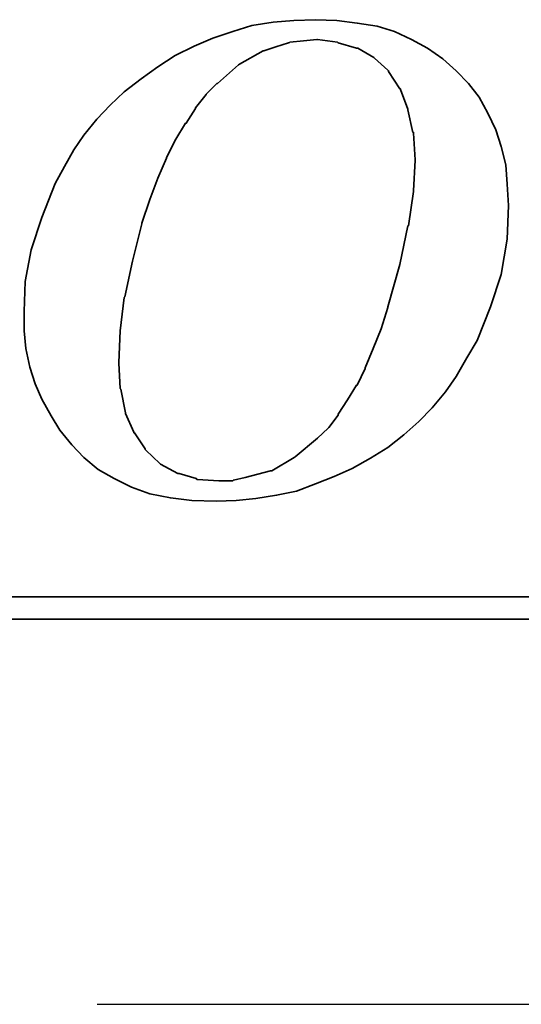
# Model space of a CAD drawing. Header units: millimetres. Extents: x -61 to 184, y -64 to 81.
# Tile 39 of 43: x 145.89 to 148.67, y 0 to 5.44. Entities that reach past the tile are written whole.
import ezdxf

# ---------------------------------------------------------------- set-up
doc = ezdxf.new("R2010")
doc.units = ezdxf.units.MM
doc.linetypes.add('CENTER', pattern=[2, 1.25, -0.25, 0.25, -0.25])
for name, color, linetype in [('CL', 1, 'CENTER'), ('DIM', 4, 'Continuous'), ('layer 1', 7, 'Continuous')]:
    doc.layers.add(name, color=color, linetype=linetype)

# ---------------------------------------------------------------- blocks, each defined once
blk = doc.blocks.new('TBI MOTION logo(完整正式版)')
at = {"layer": 'layer 1', "color": 22, "lineweight": 35}
for points, knots in [([(35.79625, -6.98375), (35.79625, -6.98375), (36.23125, -7.43875), (36.23125, -7.43875), (36.23125, -7.43875), (36.23125, -7.43875), (36.75625, -7.87125), (36.75625, -7.87125), (36.75625, -7.87125), (36.75625, -7.87125), (37.33125, -8.20375), (37.33125, -8.20375), (37.33125, -8.20375), (37.33125, -8.20375), (37.95625, -8.51875), (37.95625, -8.51875), (37.95625, -8.51875), (37.95625, -8.51875), (38.62625, -8.75875), (38.62625, -8.75875), (38.62625, -8.75875), (38.62625, -8.75875), (39.37125, -8.90375), (39.37125, -8.90375), (39.37125, -8.90375), (39.37125, -8.90375), (40.14125, -8.99875), (40.14125, -8.99875), (40.14125, -8.99875), (40.14125, -8.99875), (41.02625, -9.02375), (41.02625, -9.02375), (41.02625, -9.02375), (41.02625, -9.02375), (41.74625, -8.99875), (41.74625, -8.99875), (41.74625, -8.99875), (41.74625, -8.99875), (42.46625, -8.92375), (42.46625, -8.92375), (42.46625, -8.92375), (42.46625, -8.92375), (43.21125, -8.80625), (43.21125, -8.80625), (43.21125, -8.80625), (43.21125, -8.80625), (43.93125, -8.66375), (43.93125, -8.66375), (43.93125, -8.66375), (43.93125, -8.66375), (44.62625, -8.39875), (44.62625, -8.39875), (44.62625, -8.39875), (44.62625, -8.39875), (45.29625, -8.13375), (45.29625, -8.13375), (45.29625, -8.13375), (45.29625, -8.13375), (45.94625, -7.84375), (45.94625, -7.84375), (45.94625, -7.84375), (45.94625, -7.84375), (46.61625, -7.46375), (46.61625, -7.46375), (46.61625, -7.46375), (46.61625, -7.46375), (47.24125, -7.07875), (47.24125, -7.07875), (47.24125, -7.07875), (47.24125, -7.07875), (47.81625, -6.62375), (47.81625, -6.62375), (47.81625, -6.62375), (47.81625, -6.62375), (48.36875, -6.14375), (48.36875, -6.14375), (48.36875, -6.14375), (48.36875, -6.14375), (48.84625, -5.64125), (48.84625, -5.64125), (48.84625, -5.64125), (48.84625, -5.64125), (49.32625, -5.06375), (49.32625, -5.06375), (49.32625, -5.06375), (49.32625, -5.06375), (49.71125, -4.51374), (49.71125, -4.51374), (49.71125, -4.51374), (49.71125, -4.51374), (50.09625, -3.83874), (50.09625, -3.83874), (50.09625, -3.83874), (50.09625, -3.83874), (50.48125, -3.21374), (50.48125, -3.21374), (50.48125, -3.21374), (50.48125, -3.21374), (50.96125, -1.99125), (50.96125, -1.99125), (50.96125, -1.99125), (50.96125, -1.99125), (51.34375, -0.81875), (51.34375, -0.81875), (51.34375, -0.81875), (51.34375, -0.81875), (51.56125, 0.45624), (51.56125, 0.45624), (51.56125, 0.45624), (51.56125, 0.45624), (51.60625, 1.67624), (51.60625, 1.67624), (51.60625, 1.67624), (51.60625, 1.67624), (51.56125, 2.44625), (51.56125, 2.44625), (51.56125, 2.44625), (51.56125, 2.44625), (51.51125, 3.14125), (51.51125, 3.14125), (51.51125, 3.14125), (51.51125, 3.14125), (51.34375, 3.81125), (51.34375, 3.81125), (51.34375, 3.81125), (51.34375, 3.81125), (51.15125, 4.41125), (51.15125, 4.41125), (51.15125, 4.41125), (51.15125, 4.41125), (50.86125, 5.01125), (50.86125, 5.01125), (50.86125, 5.01125), (50.86125, 5.01125), (50.55125, 5.58875), (50.55125, 5.58875), (50.55125, 5.58875), (50.55125, 5.58875), (50.16625, 6.09125), (50.16625, 6.09125), (50.16625, 6.09125), (50.16625, 6.09125), (49.71125, 6.54875), (49.71125, 6.54875), (49.71125, 6.54875), (49.71125, 6.54875), (49.23125, 6.98125), (49.23125, 6.98125), (49.23125, 6.98125), (49.23125, 6.98125), (48.67875, 7.36625), (48.67875, 7.36625), (48.67875, 7.36625), (48.67875, 7.36625), (48.10375, 7.67625), (48.10375, 7.67625), (48.10375, 7.67625), (48.10375, 7.67625), (47.48125, 7.96375), (47.48125, 7.96375), (47.48125, 7.96375), (47.48125, 7.96375), (46.85625, 8.15625), (46.85625, 8.15625), (46.85625, 8.15625), (46.85625, 8.15625), (46.13625, 8.27624), (46.13625, 8.27624), (46.13625, 8.27624), (46.13625, 8.27624), (45.39125, 8.37125), (45.39125, 8.37125), (45.39125, 8.37125), (45.39125, 8.37125), (44.62625, 8.39624), (44.62625, 8.39624), (44.62625, 8.39624), (44.62625, 8.39624), (43.83625, 8.37125), (43.83625, 8.37125), (43.83625, 8.37125), (43.83625, 8.37125), (43.09125, 8.30125), (43.09125, 8.30125), (43.09125, 8.30125), (43.09125, 8.30125), (42.32125, 8.18125), (42.32125, 8.18125), (42.32125, 8.18125), (42.32125, 8.18125), (41.62875, 7.96375), (41.62875, 7.96375), (41.62875, 7.96375), (41.62875, 7.96375), (40.90625, 7.72625), (40.90625, 7.72625), (40.90625, 7.72625), (40.90625, 7.72625), (40.23624, 7.43625), (40.23624, 7.43625), (40.23624, 7.43625), (40.23624, 7.43625), (39.54124, 7.10125), (39.54124, 7.10125), (39.54124, 7.10125), (39.54124, 7.10125), (38.91625, 6.69125), (38.91625, 6.69125), (38.91625, 6.69125), (38.91625, 6.69125), (38.31625, 6.26125), (38.31625, 6.26125), (38.31625, 6.26125), (38.31625, 6.26125), (37.69125, 5.78125), (37.69125, 5.78125), (37.69125, 5.78125), (37.69125, 5.78125), (37.18625, 5.30125), (37.18625, 5.30125), (37.18625, 5.30125), (37.18625, 5.30125), (36.70625, 4.79624), (36.70625, 4.79624), (36.70625, 4.79624), (36.70625, 4.79624), (36.23125, 4.22125), (36.23125, 4.22125), (36.23125, 4.22125), (36.23125, 4.22125), (35.87124, 3.69375), (35.87124, 3.69375), (35.87124, 3.69375), (35.87124, 3.69375), (35.53125, 3.09125), (35.53125, 3.09125), (35.53125, 3.09125), (35.53125, 3.09125), (35.19875, 2.47125), (35.19875, 2.47125), (35.19875, 2.47125), (35.19875, 2.47125), (34.71625, 1.24625), (34.71625, 1.24625), (34.71625, 1.24625), (34.71625, 1.24625), (34.33125, 0.06874), (34.33125, 0.06874), (34.33125, 0.06874), (34.33125, 0.06874), (34.11625, -1.07875), (34.11625, -1.07875), (34.11625, -1.07875), (34.11625, -1.07875), (34.07125, -2.15875), (34.07125, -2.15875), (34.07125, -2.15875), (34.07125, -2.15875), (34.07125, -2.85375), (34.07125, -2.85375), (34.07125, -2.85375), (34.07125, -2.85375), (34.14125, -3.50375), (34.14125, -3.50375), (34.14125, -3.50375), (34.14125, -3.50375), (34.28625, -4.17375), (34.28625, -4.17375), (34.28625, -4.17375), (34.28625, -4.17375), (34.47625, -4.77624), (34.47625, -4.77624), (34.47625, -4.77624), (34.47625, -4.77624), (34.71625, -5.32625), (34.71625, -5.32625), (34.71625, -5.32625), (34.71625, -5.32625), (35.05375, -5.92875), (35.05375, -5.92875), (35.05375, -5.92875), (35.05375, -5.92875), (35.36375, -6.45375), (35.36375, -6.45375), (35.36375, -6.45375), (35.36375, -6.45375), (35.79625, -6.98375), (35.79625, -6.98375)], [0, 0, 0, 0, 0.01388889, 0.01388889, 0.01388889, 0.01388889, 0.02777778, 0.02777778, 0.02777778, 0.02777778, 0.04166667, 0.04166667, 0.04166667, 0.04166667, 0.05555556, 0.05555556, 0.05555556, 0.05555556, 0.06944444, 0.06944444, 0.06944444, 0.06944444, 0.08333333, 0.08333333, 0.08333333, 0.08333333, 0.09722222, 0.09722222, 0.09722222, 0.09722222, 0.11111111, 0.11111111, 0.11111111, 0.11111111, 0.125, 0.125, 0.125, 0.125, 0.13888889, 0.13888889, 0.13888889, 0.13888889, 0.15277778, 0.15277778, 0.15277778, 0.15277778, 0.16666667, 0.16666667, 0.16666667, 0.16666667, 0.18055556, 0.18055556, 0.18055556, 0.18055556, 0.19444444, 0.19444444, 0.19444444, 0.19444444, 0.20833333, 0.20833333, 0.20833333, 0.20833333, 0.22222222, 0.22222222, 0.22222222, 0.22222222, 0.23611111, 0.23611111, 0.23611111, 0.23611111, 0.25, 0.25, 0.25, 0.25, 0.26388889, 0.26388889, 0.26388889, 0.26388889, 0.27777778, 0.27777778, 0.27777778, 0.27777778, 0.29166667, 0.29166667, 0.29166667, 0.29166667, 0.30555556, 0.30555556, 0.30555556, 0.30555556, 0.31944444, 0.31944444, 0.31944444, 0.31944444, 0.33333333, 0.33333333, 0.33333333, 0.33333333, 0.34722222, 0.34722222, 0.34722222, 0.34722222, 0.36111111, 0.36111111, 0.36111111, 0.36111111, 0.375, 0.375, 0.375, 0.375, 0.38888889, 0.38888889, 0.38888889, 0.38888889, 0.40277778, 0.40277778, 0.40277778, 0.40277778, 0.41666667, 0.41666667, 0.41666667, 0.41666667, 0.43055556, 0.43055556, 0.43055556, 0.43055556, 0.44444444, 0.44444444, 0.44444444, 0.44444444, 0.45833333, 0.45833333, 0.45833333, 0.45833333, 0.47222222, 0.47222222, 0.47222222, 0.47222222, 0.48611111, 0.48611111, 0.48611111, 0.48611111, 0.5, 0.5, 0.5, 0.5, 0.51388889, 0.51388889, 0.51388889, 0.51388889, 0.52777778, 0.52777778, 0.52777778, 0.52777778, 0.54166667, 0.54166667, 0.54166667, 0.54166667, 0.55555556, 0.55555556, 0.55555556, 0.55555556, 0.56944444, 0.56944444, 0.56944444, 0.56944444, 0.58333333, 0.58333333, 0.58333333, 0.58333333, 0.59722222, 0.59722222, 0.59722222, 0.59722222, 0.61111111, 0.61111111, 0.61111111, 0.61111111, 0.625, 0.625, 0.625, 0.625, 0.63888889, 0.63888889, 0.63888889, 0.63888889, 0.65277778, 0.65277778, 0.65277778, 0.65277778, 0.66666667, 0.66666667, 0.66666667, 0.66666667, 0.68055556, 0.68055556, 0.68055556, 0.68055556, 0.69444444, 0.69444444, 0.69444444, 0.69444444, 0.70833333, 0.70833333, 0.70833333, 0.70833333, 0.72222222, 0.72222222, 0.72222222, 0.72222222, 0.73611111, 0.73611111, 0.73611111, 0.73611111, 0.75, 0.75, 0.75, 0.75, 0.76388889, 0.76388889, 0.76388889, 0.76388889, 0.77777778, 0.77777778, 0.77777778, 0.77777778, 0.79166667, 0.79166667, 0.79166667, 0.79166667, 0.80555556, 0.80555556, 0.80555556, 0.80555556, 0.81944444, 0.81944444, 0.81944444, 0.81944444, 0.83333333, 0.83333333, 0.83333333, 0.83333333, 0.84722222, 0.84722222, 0.84722222, 0.84722222, 0.86111111, 0.86111111, 0.86111111, 0.86111111, 0.875, 0.875, 0.875, 0.875, 0.88888889, 0.88888889, 0.88888889, 0.88888889, 0.90277778, 0.90277778, 0.90277778, 0.90277778, 0.91666667, 0.91666667, 0.91666667, 0.91666667, 0.93055556, 0.93055556, 0.93055556, 0.93055556, 0.94444444, 0.94444444, 0.94444444, 0.94444444, 0.95833333, 0.95833333, 0.95833333, 0.95833333, 0.97222222, 0.97222222, 0.97222222, 0.97222222, 0.98611111, 0.98611111, 0.98611111, 0.98611111, 1, 1, 1, 1]), ([(38.33875, 1.03124), (38.33875, 1.03124), (38.62625, 1.89625), (38.62625, 1.89625), (38.62625, 1.89625), (38.62625, 1.89625), (38.91625, 2.66375), (38.91625, 2.66375), (38.91625, 2.66375), (38.91625, 2.66375), (39.22625, 3.38125), (39.22625, 3.38125), (39.22625, 3.38125), (39.22625, 3.38125), (39.22625, 3.40624), (39.22625, 3.40624), (39.22625, 3.40624), (39.22625, 3.40624), (39.56124, 4.07624), (39.56124, 4.07624), (39.56124, 4.07624), (39.56124, 4.07624), (39.92125, 4.65125), (39.92125, 4.65125), (39.92125, 4.65125), (39.92125, 4.65125), (39.94625, 4.65125), (39.94625, 4.65125), (39.94625, 4.65125), (39.94625, 4.65125), (40.28125, 5.17875), (40.28125, 5.17875), (40.28125, 5.17875), (40.28125, 5.17875), (40.28125, 5.20375), (40.28125, 5.20375), (40.28125, 5.20375), (40.28125, 5.20375), (40.66875, 5.68625), (40.66875, 5.68625), (40.66875, 5.68625), (40.66875, 5.68625), (40.66875, 5.70625), (40.66875, 5.70625), (40.66875, 5.70625), (40.66875, 5.70625), (41.05124, 6.09125), (41.05124, 6.09125), (41.05124, 6.09125), (41.05124, 6.09125), (41.07625, 6.09125), (41.07625, 6.09125), (41.07625, 6.09125), (41.07625, 6.09125), (41.84125, 6.76625), (41.84125, 6.76625), (41.84125, 6.76625), (41.84125, 6.76625), (41.86625, 6.78625), (41.86625, 6.78625), (41.86625, 6.78625), (41.86625, 6.78625), (42.73125, 7.26624), (42.73125, 7.26624), (42.73125, 7.26624), (42.73125, 7.26624), (42.75625, 7.26624), (42.75625, 7.26624), (42.75625, 7.26624), (42.75625, 7.26624), (43.18625, 7.41125), (43.18625, 7.41125), (43.18625, 7.41125), (43.18625, 7.41125), (43.64125, 7.55625), (43.64125, 7.55625), (43.64125, 7.55625), (43.64125, 7.55625), (43.66625, 7.55625), (43.66625, 7.55625), (43.66625, 7.55625), (43.66625, 7.55625), (43.69125, 7.58124), (43.69125, 7.58124), (43.69125, 7.58124), (43.69125, 7.58124), (44.19125, 7.62625), (44.19125, 7.62625), (44.19125, 7.62625), (44.19125, 7.62625), (44.67125, 7.67625), (44.67125, 7.67625), (44.67125, 7.67625), (44.67125, 7.67625), (44.69625, 7.67625), (44.69625, 7.67625), (44.69625, 7.67625), (44.69625, 7.67625), (45.41875, 7.58124), (45.41875, 7.58124), (45.41875, 7.58124), (45.41875, 7.58124), (45.44125, 7.55625), (45.44125, 7.55625), (45.44125, 7.55625), (45.44125, 7.55625), (46.11125, 7.36625), (46.11125, 7.36625), (46.11125, 7.36625), (46.11125, 7.36625), (46.13625, 7.36625), (46.13625, 7.36625), (46.13625, 7.36625), (46.13625, 7.36625), (46.15875, 7.36625), (46.15875, 7.36625), (46.15875, 7.36625), (46.15875, 7.36625), (46.73625, 7.02624), (46.73625, 7.02624), (46.73625, 7.02624), (46.73625, 7.02624), (46.76125, 7.00624), (46.76125, 7.00624), (46.76125, 7.00624), (46.76125, 7.00624), (47.24125, 6.57124), (47.24125, 6.57124), (47.24125, 6.57124), (47.24125, 6.57124), (47.26625, 6.54875), (47.26625, 6.54875), (47.26625, 6.54875), (47.26625, 6.54875), (47.26625, 6.52375), (47.26625, 6.52375), (47.26625, 6.52375), (47.26625, 6.52375), (47.67375, 5.89875), (47.67375, 5.89875), (47.67375, 5.89875), (47.67375, 5.89875), (47.69625, 5.89875), (47.69625, 5.89875), (47.69625, 5.89875), (47.69625, 5.89875), (47.69625, 5.87625), (47.69625, 5.87625), (47.69625, 5.87625), (47.69625, 5.87625), (47.96125, 5.15625), (47.96125, 5.15625), (47.96125, 5.15625), (47.96125, 5.15625), (47.96125, 5.13125), (47.96125, 5.13125), (47.96125, 5.13125), (47.96125, 5.13125), (48.15125, 4.31875), (48.15125, 4.31875), (48.15125, 4.31875), (48.15125, 4.31875), (48.17625, 4.31875), (48.17625, 4.31875), (48.17625, 4.31875), (48.17625, 4.31875), (48.17625, 4.29125), (48.17625, 4.29125), (48.17625, 4.29125), (48.17625, 4.29125), (48.22625, 3.33125), (48.22625, 3.33125), (48.22625, 3.33125), (48.22625, 3.33125), (48.22625, 3.30875), (48.22625, 3.30875), (48.22625, 3.30875), (48.22625, 3.30875), (48.17625, 2.20624), (48.17625, 2.20624), (48.17625, 2.20624), (48.17625, 2.20624), (48.17625, 2.18124), (48.17625, 2.18124), (48.17625, 2.18124), (48.17625, 2.18124), (47.98375, 0.93624), (47.98375, 0.93624), (47.98375, 0.93624), (47.98375, 0.93624), (47.96125, 0.93624), (47.96125, 0.93624), (47.96125, 0.93624), (47.96125, 0.93624), (47.67375, -0.45874), (47.67375, -0.45874), (47.67375, -0.45874), (47.67375, -0.45874), (47.24125, -1.99125), (47.24125, -1.99125), (47.24125, -1.99125), (47.24125, -1.99125), (47.24125, -2.01874), (47.24125, -2.01874), (47.24125, -2.01874), (47.24125, -2.01874), (47.00125, -2.78375), (47.00125, -2.78375), (47.00125, -2.78375), (47.00125, -2.78375), (46.71125, -3.50375), (46.71125, -3.50375), (46.71125, -3.50375), (46.71125, -3.50375), (46.42625, -4.19875), (46.42625, -4.19875), (46.42625, -4.19875), (46.42625, -4.19875), (46.42625, -4.22375), (46.42625, -4.22375), (46.42625, -4.22375), (46.42625, -4.22375), (46.13625, -4.82374), (46.13625, -4.82374), (46.13625, -4.82374), (46.13625, -4.82374), (46.11125, -4.82374), (46.11125, -4.82374), (46.11125, -4.82374), (46.11125, -4.82374), (45.77625, -5.35125), (45.77625, -5.35125), (45.77625, -5.35125), (45.77625, -5.35125), (45.44125, -5.87875), (45.44125, -5.87875), (45.44125, -5.87875), (45.44125, -5.87875), (45.44125, -5.90375), (45.44125, -5.90375), (45.44125, -5.90375), (45.44125, -5.90375), (45.10625, -6.35875), (45.10625, -6.35875), (45.10625, -6.35875), (45.10625, -6.35875), (45.08125, -6.38375), (45.08125, -6.38375), (45.08125, -6.38375), (45.08125, -6.38375), (44.69625, -6.74375), (44.69625, -6.74375), (44.69625, -6.74375), (44.69625, -6.74375), (43.88375, -7.41625), (43.88375, -7.41625), (43.88375, -7.41625), (43.88375, -7.41625), (43.85625, -7.43875), (43.85625, -7.43875), (43.85625, -7.43875), (43.85625, -7.43875), (43.04125, -7.91875), (43.04125, -7.91875), (43.04125, -7.91875), (43.04125, -7.91875), (43.01625, -7.91875), (43.01625, -7.91875), (43.01625, -7.91875), (43.01625, -7.91875), (42.99625, -7.91875), (42.99625, -7.91875), (42.99625, -7.91875), (42.99625, -7.91875), (42.08125, -8.15875), (42.08125, -8.15875), (42.08125, -8.15875), (42.08125, -8.15875), (41.65125, -8.25625), (41.65125, -8.25625), (41.65125, -8.25625), (41.65125, -8.25625), (41.62875, -8.27875), (41.62875, -8.27875), (41.62875, -8.27875), (41.62875, -8.27875), (41.60125, -8.27875), (41.60125, -8.27875), (41.60125, -8.27875), (41.60125, -8.27875), (41.12125, -8.27875), (41.12125, -8.27875), (41.12125, -8.27875), (41.12125, -8.27875), (40.35624, -8.23125), (40.35624, -8.23125), (40.35624, -8.23125), (40.35624, -8.23125), (40.33125, -8.23125), (40.33125, -8.23125), (40.33125, -8.23125), (40.33125, -8.23125), (40.30625, -8.20375), (40.30625, -8.20375), (40.30625, -8.20375), (40.30625, -8.20375), (39.68375, -8.01375), (39.68375, -8.01375), (39.68375, -8.01375), (39.68375, -8.01375), (39.66124, -8.01375), (39.66124, -8.01375), (39.66124, -8.01375), (39.66124, -8.01375), (39.63625, -8.01375), (39.63625, -8.01375), (39.63625, -8.01375), (39.63625, -8.01375), (39.01125, -7.67875), (39.01125, -7.67875), (39.01125, -7.67875), (39.01125, -7.67875), (38.98875, -7.65375), (38.98875, -7.65375), (38.98875, -7.65375), (38.98875, -7.65375), (38.48625, -7.17375), (38.48625, -7.17375), (38.48625, -7.17375), (38.48625, -7.17375), (38.45875, -7.14875), (38.45875, -7.14875), (38.45875, -7.14875), (38.45875, -7.14875), (38.45875, -7.12875), (38.45875, -7.12875), (38.45875, -7.12875), (38.45875, -7.12875), (38.07625, -6.54875), (38.07625, -6.54875), (38.07625, -6.54875), (38.07625, -6.54875), (38.05125, -6.54875), (38.05125, -6.54875), (38.05125, -6.54875), (38.05125, -6.54875), (38.05125, -6.52875), (38.05125, -6.52875), (38.05125, -6.52875), (38.05125, -6.52875), (37.74125, -5.85375), (37.74125, -5.85375), (37.74125, -5.85375), (37.74125, -5.85375), (37.74125, -5.82875), (37.74125, -5.82875), (37.74125, -5.82875), (37.74125, -5.82875), (37.57375, -4.96875), (37.57375, -4.96875), (37.57375, -4.96875), (37.57375, -4.96875), (37.54625, -4.94375), (37.54625, -4.94375), (37.54625, -4.94375), (37.54625, -4.94375), (37.50125, -4.03375), (37.50125, -4.03375), (37.50125, -4.03375), (37.50125, -4.03375), (37.50125, -4.00875), (37.50125, -4.00875), (37.50125, -4.00875), (37.50125, -4.00875), (37.54625, -2.85375), (37.54625, -2.85375), (37.54625, -2.85375), (37.54625, -2.85375), (37.69125, -1.65875), (37.69125, -1.65875), (37.69125, -1.65875), (37.69125, -1.65875), (37.71624, -1.63375), (37.71624, -1.63375), (37.71624, -1.63375), (37.71624, -1.63375), (38.00375, -0.33875), (38.00375, -0.33875), (38.00375, -0.33875), (38.00375, -0.33875), (38.33875, 1.00624), (38.33875, 1.00624), (38.33875, 1.00624), (38.33875, 1.00624), (38.33875, 1.03124), (38.33875, 1.03124)], [0, 0, 0, 0, 0.01010101, 0.01010101, 0.01010101, 0.01010101, 0.02020202, 0.02020202, 0.02020202, 0.02020202, 0.03030303, 0.03030303, 0.03030303, 0.03030303, 0.04040404, 0.04040404, 0.04040404, 0.04040404, 0.05050505, 0.05050505, 0.05050505, 0.05050505, 0.06060606, 0.06060606, 0.06060606, 0.06060606, 0.07070707, 0.07070707, 0.07070707, 0.07070707, 0.08080808, 0.08080808, 0.08080808, 0.08080808, 0.09090909, 0.09090909, 0.09090909, 0.09090909, 0.1010101, 0.1010101, 0.1010101, 0.1010101, 0.11111111, 0.11111111, 0.11111111, 0.11111111, 0.12121212, 0.12121212, 0.12121212, 0.12121212, 0.13131313, 0.13131313, 0.13131313, 0.13131313, 0.14141414, 0.14141414, 0.14141414, 0.14141414, 0.15151515, 0.15151515, 0.15151515, 0.15151515, 0.16161616, 0.16161616, 0.16161616, 0.16161616, 0.17171717, 0.17171717, 0.17171717, 0.17171717, 0.18181818, 0.18181818, 0.18181818, 0.18181818, 0.19191919, 0.19191919, 0.19191919, 0.19191919, 0.2020202, 0.2020202, 0.2020202, 0.2020202, 0.21212121, 0.21212121, 0.21212121, 0.21212121, 0.22222222, 0.22222222, 0.22222222, 0.22222222, 0.23232323, 0.23232323, 0.23232323, 0.23232323, 0.24242424, 0.24242424, 0.24242424, 0.24242424, 0.25252525, 0.25252525, 0.25252525, 0.25252525, 0.26262626, 0.26262626, 0.26262626, 0.26262626, 0.27272727, 0.27272727, 0.27272727, 0.27272727, 0.28282828, 0.28282828, 0.28282828, 0.28282828, 0.29292929, 0.29292929, 0.29292929, 0.29292929, 0.3030303, 0.3030303, 0.3030303, 0.3030303, 0.31313131, 0.31313131, 0.31313131, 0.31313131, 0.32323232, 0.32323232, 0.32323232, 0.32323232, 0.33333333, 0.33333333, 0.33333333, 0.33333333, 0.34343434, 0.34343434, 0.34343434, 0.34343434, 0.35353535, 0.35353535, 0.35353535, 0.35353535, 0.36363636, 0.36363636, 0.36363636, 0.36363636, 0.37373737, 0.37373737, 0.37373737, 0.37373737, 0.38383838, 0.38383838, 0.38383838, 0.38383838, 0.39393939, 0.39393939, 0.39393939, 0.39393939, 0.4040404, 0.4040404, 0.4040404, 0.4040404, 0.41414141, 0.41414141, 0.41414141, 0.41414141, 0.42424242, 0.42424242, 0.42424242, 0.42424242, 0.43434343, 0.43434343, 0.43434343, 0.43434343, 0.44444444, 0.44444444, 0.44444444, 0.44444444, 0.45454545, 0.45454545, 0.45454545, 0.45454545, 0.46464646, 0.46464646, 0.46464646, 0.46464646, 0.47474747, 0.47474747, 0.47474747, 0.47474747, 0.48484848, 0.48484848, 0.48484848, 0.48484848, 0.49494949, 0.49494949, 0.49494949, 0.49494949, 0.50505051, 0.50505051, 0.50505051, 0.50505051, 0.51515152, 0.51515152, 0.51515152, 0.51515152, 0.52525253, 0.52525253, 0.52525253, 0.52525253, 0.53535354, 0.53535354, 0.53535354, 0.53535354, 0.54545455, 0.54545455, 0.54545455, 0.54545455, 0.55555556, 0.55555556, 0.55555556, 0.55555556, 0.56565657, 0.56565657, 0.56565657, 0.56565657, 0.57575758, 0.57575758, 0.57575758, 0.57575758, 0.58585859, 0.58585859, 0.58585859, 0.58585859, 0.5959596, 0.5959596, 0.5959596, 0.5959596, 0.60606061, 0.60606061, 0.60606061, 0.60606061, 0.61616162, 0.61616162, 0.61616162, 0.61616162, 0.62626263, 0.62626263, 0.62626263, 0.62626263, 0.63636364, 0.63636364, 0.63636364, 0.63636364, 0.64646465, 0.64646465, 0.64646465, 0.64646465, 0.65656566, 0.65656566, 0.65656566, 0.65656566, 0.66666667, 0.66666667, 0.66666667, 0.66666667, 0.67676768, 0.67676768, 0.67676768, 0.67676768, 0.68686869, 0.68686869, 0.68686869, 0.68686869, 0.6969697, 0.6969697, 0.6969697, 0.6969697, 0.70707071, 0.70707071, 0.70707071, 0.70707071, 0.71717172, 0.71717172, 0.71717172, 0.71717172, 0.72727273, 0.72727273, 0.72727273, 0.72727273, 0.73737374, 0.73737374, 0.73737374, 0.73737374, 0.74747475, 0.74747475, 0.74747475, 0.74747475, 0.75757576, 0.75757576, 0.75757576, 0.75757576, 0.76767677, 0.76767677, 0.76767677, 0.76767677, 0.77777778, 0.77777778, 0.77777778, 0.77777778, 0.78787879, 0.78787879, 0.78787879, 0.78787879, 0.7979798, 0.7979798, 0.7979798, 0.7979798, 0.80808081, 0.80808081, 0.80808081, 0.80808081, 0.81818182, 0.81818182, 0.81818182, 0.81818182, 0.82828283, 0.82828283, 0.82828283, 0.82828283, 0.83838384, 0.83838384, 0.83838384, 0.83838384, 0.84848485, 0.84848485, 0.84848485, 0.84848485, 0.85858586, 0.85858586, 0.85858586, 0.85858586, 0.86868687, 0.86868687, 0.86868687, 0.86868687, 0.87878788, 0.87878788, 0.87878788, 0.87878788, 0.88888889, 0.88888889, 0.88888889, 0.88888889, 0.8989899, 0.8989899, 0.8989899, 0.8989899, 0.90909091, 0.90909091, 0.90909091, 0.90909091, 0.91919192, 0.91919192, 0.91919192, 0.91919192, 0.92929293, 0.92929293, 0.92929293, 0.92929293, 0.93939394, 0.93939394, 0.93939394, 0.93939394, 0.94949495, 0.94949495, 0.94949495, 0.94949495, 0.95959596, 0.95959596, 0.95959596, 0.95959596, 0.96969697, 0.96969697, 0.96969697, 0.96969697, 0.97979798, 0.97979798, 0.97979798, 0.97979798, 0.98989899, 0.98989899, 0.98989899, 0.98989899, 1, 1, 1, 1]), ([(75.90875, -9.47875), (75.90875, -9.47875), (75.90875, -12.28625), (75.90875, -12.28625), (75.90875, -12.28625), (75.90875, -12.28625), (75.90875, -12.47875), (75.90875, -12.47875), (75.90875, -12.47875), (75.90875, -12.47875), (75.71625, -12.47875), (75.71625, -12.47875), (75.71625, -12.47875), (75.71625, -12.47875), (-88.32875, -12.47875), (-88.32875, -12.47875), (-88.32875, -12.47875), (-88.32875, -12.47875), (-88.32875, -13.29375), (-88.32875, -13.29375), (-88.32875, -13.29375), (-88.32875, -13.29375), (82.89125, -13.29375), (82.89125, -13.29375), (82.89125, -13.29375), (82.89125, -13.29375), (75.90875, -9.47875), (75.90875, -9.47875)], [0, 0, 0, 0, 0.14285714, 0.14285714, 0.14285714, 0.14285714, 0.28571429, 0.28571429, 0.28571429, 0.28571429, 0.42857143, 0.42857143, 0.42857143, 0.42857143, 0.57142857, 0.57142857, 0.57142857, 0.57142857, 0.71428571, 0.71428571, 0.71428571, 0.71428571, 0.85714286, 0.85714286, 0.85714286, 0.85714286, 1, 1, 1, 1])]:
    blk.add_open_spline(points, degree=3, knots=knots, dxfattribs=at)

msp = doc.modelspace()

# ---------------------------------------------------------------- linework, layer by layer
at = {"layer": 'CL', "color": 7, "ltscale": 3}
msp.add_line((92.3229, 0), (171.3229, 0), dxfattribs=at)

# ---------------------------------------------------------------- block references
at = {"layer": 'DIM', "color": 7, "xscale": 0.1526509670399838, "yscale": 0.1526509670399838, "zscale": 0.1526509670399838}
msp.add_blockref('TBI MOTION logo(完整正式版)', (140.7175, 4.1551), dxfattribs=at)

doc.saveas('drawing.dxf')
